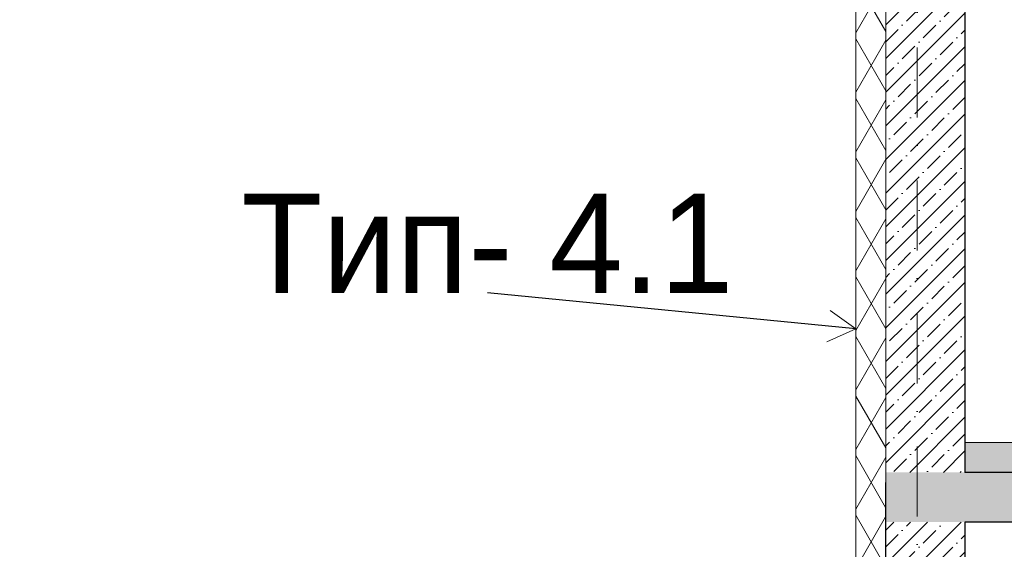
# Model space of a CAD drawing. Header units: millimetres. Extents: x -7244281 to -6598479, y 5719953 to 5938280.
# Tile 53 of 73: x -6683635 to -6678668, y 5726821 to 5729489. Entities that reach past the tile are written whole.
import ezdxf

# ---------------------------------------------------------------- set-up
doc = ezdxf.new("R2010")
doc.units = ezdxf.units.MM
doc.header["$MEASUREMENT"] = 0
doc.set_wipeout_variables(frame=1)
doc.linetypes.add('Wipeout_Contour', pattern=[1000, 0, -1000])
doc.linetypes.add('Штрихпунктирная', pattern=[670.277762, 352.777767, -176.388884, 0, -141.111112])
for name, color, linetype, lineweight in [('0_Ном._пера__1', 7, 'Continuous', 0), ('0_Ном._пера__120', 7, 'Continuous', 0), ('АР-Перекрытия_Приямки.АР_Ном._пера__1', 7, 'Continuous', 30), ('АР-Перекрытия_Приямки.АР_Ном._пера__101', 252, 'Continuous', 0), ('АР-Стены_внешние_.АР_Ном._пера__1', 7, 'Continuous', 0), ('АР-Чертеж-Оси_Осевые размеры.АР_Ном._пера__120', 7, 'Continuous', 0)]:
    doc.layers.add(name, color=color, linetype=linetype, lineweight=lineweight)
doc.layers.add('АР-Перекрытия_Приямки.АР', color=7, linetype='Continuous')
doc.layers.add('АР-Стены_внешние_.АР', color=7, linetype='Continuous')
doc.layers.add('АР-Перекрытия_Приямки.АР_Ном._пера__180', color=7, linetype='Continuous', lineweight=5, true_color=0xd6cda7)
doc.styles.add('РЎР“Р•РќР•Р\xa0Р\x98Р\xa0_РЎРўР\x98Р›Р¬_1', font='GOTHIC.TTF')
doc.dimstyles.new('СГЕНЕРИР_СТИЛЬ__4', dxfattribs={"dimtxt": 0.18, "dimasz": 152, "dimexe": 0.18, "dimexo": 0.0625, "dimgap": 0, "dimtad": 0, "dimtih": 1, "dimtoh": 1, "dimdec": 4, "dimzin": 0, "dimdsep": 46, "dimcen": 0.09, "dimadec": 0, "dimazin": 0, "dimtfac": 1, "dimtdec": 4, "dimtmove": 0, "dimatfit": 3, "dimldrblk": 'ARROWHEAD_14', "dimfxl": 1, "dimtolj": 1, "dimtzin": 0, "dimarcsym": 0})
pattern_1 = [(45, (-6142404.15, 5728358.13), (-84.852814, 84.852814), []), (45, (-6142446.57, 5728400.55), (-84.852814, 84.852814), [90, -30, 0, -30])]

# ---------------------------------------------------------------- blocks, each defined once
blk = doc.blocks.new('Элемент Разреза_45_4', base_point=(-6142404.1, 5728358.1))
at = {"layer": 'АР-Стены_внешние_.АР', "linetype": 'Continuous', "lineweight": 0, "true_color": 0x000000}
h = blk.add_hatch(dxfattribs=at)
h.set_pattern_fill('ЖЕЛЕЗОБЕТОН__PROJECT__0004', color=18, style=0, pattern_type=2)
h.set_pattern_definition(pattern_1)
h.paths.add_polyline_path([(-6678867.5, 5727208.1), (-6678867.5, 5731008.1), (-6679267.5, 5731008.1), (-6679267.5, 5727208.1)])
at = {"layer": 'АР-Стены_внешние_.АР_Ном._пера__1', "color": 7, "linetype": 'Continuous', "lineweight": 30}
for p, q in [((-6679267.5, 5731008.1), (-6679267.5, 5727358.1)), ((-6679087.8, 5731008.1), (-6679267.5, 5731008.1)), ((-6678867.5, 5731008.1), (-6678867.5, 5727358.1)), ((-6679267.5, 5727358.1), (-6679267.5, 5727208.1)), ((-6678867.5, 5727358.1), (-6678867.5, 5727208.1))]:
    blk.add_line(p, q, dxfattribs=at)
at = {"layer": 'АР-Стены_внешние_.АР_Ном._пера__1', "color": 7, "linetype": 'Continuous', "lineweight": 30, "flags": 128}
blk.add_lwpolyline([(-6678867.5, 5731008.1), (-6678991.8, 5731008.1), (-6679072.6, 5731008.1), (-6679087.8, 5731008.1)], dxfattribs=at)
blk = doc.blocks.new('Элемент Разреза_46_4', base_point=(-6142404.1, 5728358.1))
at = {"layer": 'АР-Стены_внешние_.АР', "linetype": 'Continuous', "lineweight": 0, "true_color": 0x000000}
h = blk.add_hatch(dxfattribs=at)
h.set_pattern_fill('ЖЕЛЕЗОБЕТОН__PROJECT__0004', color=18, style=0, pattern_type=2)
h.set_pattern_definition(pattern_1)
h.paths.add_polyline_path([(-6678867.5, 5726958.1), (-6679267.5, 5726958.1), (-6679267.5, 5723608.1), (-6678867.5, 5723608.1)])
at = {"layer": 'АР-Стены_внешние_.АР_Ном._пера__1', "color": 7, "linetype": 'Continuous', "lineweight": 30}
for p, q in [((-6679267.5, 5726958.1), (-6679267.5, 5723608.1)), ((-6678867.5, 5726958.1), (-6678867.5, 5723758.1)), ((-6678867.5, 5723758.1), (-6678867.5, 5723608.1))]:
    blk.add_line(p, q, dxfattribs=at)
blk = doc.blocks.new('Элемент Разреза_61_4', base_point=(-6142404.1, 5728358.1))
at = {"layer": 'АР-Перекрытия_Приямки.АР_Ном._пера__101', "linetype": 'Continuous', "lineweight": 0}
h = blk.add_hatch(dxfattribs=at)
h.set_pattern_fill('ЖЕЛЕЗОБЕТОН__PROJECT__0004', color=252, style=0, pattern_type=2)
h.set_pattern_definition(pattern_1)
h.paths.add_polyline_path([(-6679267.5, 5727208.1), (-6679267.8, 5727208.1), (-6679267.8, 5726958.1), (-6656691.7, 5726958.1), (-6656691.7, 5727208.1), (-6664987.5, 5727208.1), (-6665187.5, 5727208.1), (-6669552.5, 5727208.1), (-6669752.5, 5727208.1), (-6671307.5, 5727208.1), (-6671527.5, 5727208.1), (-6678867.5, 5727208.1)])
at = {"layer": 'АР-Перекрытия_Приямки.АР_Ном._пера__180', "linetype": 'Continuous', "lineweight": 0, "true_color": 0xf4f1e8}
for points in [[(-6679267.5, 5727358.1), (-6679267.8, 5727358.1), (-6679267.8, 5727208.1), (-6679267.5, 5727208.1)], [(-6678867.5, 5727358.1), (-6678867.5, 5727208.1), (-6671527.5, 5727208.1), (-6671527.5, 5727358.1)]]:
    blk.add_hatch(color=7, dxfattribs=at).paths.add_polyline_path(points)
at = {"layer": 'АР-Перекрытия_Приямки.АР_Ном._пера__1', "color": 7, "linetype": 'Continuous', "lineweight": 0}
for p, q in [((-6679267.8, 5727358.1), (-6679267.8, 5727208.1)), ((-6679267.5, 5727358.1), (-6679267.8, 5727358.1))]:
    blk.add_line(p, q, dxfattribs=at)
at = {"layer": 'АР-Перекрытия_Приямки.АР_Ном._пера__1', "color": 7, "linetype": 'Continuous', "lineweight": 30}
for p, q in [((-6679267.8, 5727208.1), (-6679267.8, 5726958.1)), ((-6679267.5, 5727208.1), (-6679267.8, 5727208.1)), ((-6679267.5, 5726958.1), (-6679267.8, 5726958.1)), ((-6675587.5, 5726958.1), (-6678867.5, 5726958.1))]:
    blk.add_line(p, q, dxfattribs=at)
at = {"layer": 'АР-Перекрытия_Приямки.АР_Ном._пера__1', "color": 7, "linetype": 'Continuous', "lineweight": 0, "flags": 128}
blk.add_lwpolyline([(-6671527.5, 5727358.1), (-6674827.9, 5727358.1), (-6674867.9, 5727358.1), (-6676207.9, 5727358.1), (-6676247.9, 5727358.1), (-6678867.5, 5727358.1)], dxfattribs=at)
at = {"layer": 'АР-Перекрытия_Приямки.АР_Ном._пера__1', "color": 7, "linetype": 'Continuous', "lineweight": 30, "flags": 128}
blk.add_lwpolyline([(-6656691.7, 5727208.1), (-6664987.5, 5727208.1), (-6665187.5, 5727208.1), (-6669552.5, 5727208.1), (-6669752.5, 5727208.1), (-6671307.5, 5727208.1), (-6671327.5, 5727208.1), (-6671527.5, 5727208.1), (-6678867.5, 5727208.1)], dxfattribs=at)
blk = doc.blocks.new('ARROWHEAD_14')
at = {"color": 0, "linetype": 'Continuous', "lineweight": 0}
blk.add_line((0, 0), (-1, 0), dxfattribs=at)
at = {"color": 0, "linetype": 'Continuous', "lineweight": 0, "flags": 128}
blk.add_lwpolyline([(-0.9093, 0.525), (0, 0), (-0.9093, -0.525)], dxfattribs=at)

msp = doc.modelspace()

# ---------------------------------------------------------------- linework, layer by layer
at = {"layer": 'АР-Чертеж-Оси_Осевые размеры.АР_Ном._пера__120', "color": 7, "linetype": 'Штрихпунктирная', "lineweight": 0}
msp.add_line((-6679107.491, 5720952.63), (-6679107.491, 5730558.128), dxfattribs=at)

# ---------------------------------------------------------------- block references
at = {"layer": 'АР-Перекрытия_Приямки.АР', "lineweight": 0}
msp.add_blockref('Элемент Разреза_61_4', (-6142404.146, 5728358.128), dxfattribs=at)
at = {"layer": 'АР-Стены_внешние_.АР', "lineweight": 0}
for name in ['Элемент Разреза_45_4', 'Элемент Разреза_46_4']:
    msp.add_blockref(name, (-6142404.146, 5728358.128), dxfattribs=at)

# ---------------------------------------------------------------- texts
at = {"layer": '0_Ном._пера__120', "color": 7, "linetype": 'Continuous', "lineweight": 0, "insert": (-6681275.175, 5728112.862), "char_height": 500, "attachment_point": 8, "style": 'РЎР“Р•РќР•Р\xa0Р\x98Р\xa0_РЎРўР\x98Р›Р¬_1'}
msp.add_mtext('\\A1;{\\pqc;\\fCentury Gothic|b0|i0|c204|p0;\\W1.000000;Тип- \\fCentury Gothic|b0|i0|c204|p0;\\W1.000000;4.1}', dxfattribs=at)

# ---------------------------------------------------------------- next in the draw order: wipeouts: each hides what was drawn before it
at = {"color": 254, "linetype": 'Wipeout_Contour', "lineweight": 0, "ltscale": 35194081.01583282}
msp.add_wipeout([(-6679417.5, 5731008.128), (-6679265.624, 5731008.128), (-6679267.491, 5723308.128), (-6679417.5, 5723308.128)], dxfattribs=at)

# ---------------------------------------------------------------- next in the draw order: hatches: boundary and pattern name
at = {"layer": '0_Ном._пера__120', "linetype": 'Continuous', "lineweight": 0}
h = msp.add_hatch(dxfattribs=at)
h.set_pattern_fill('ИЗОЛЯЦИЯ_02_0004', style=0, pattern_type=2)
h.set_pattern_definition([(60, (-6142404.15, 5728358.13), (-129.90381, 75), []), (120, (-6142404.15, 5728358.13), (129.90381, 75), [])])
h.paths.add_polyline_path([(-6679417.5, 5731008.128), (-6679265.624, 5731008.128), (-6679267.491, 5723308.128), (-6679417.5, 5723308.128)])

# ---------------------------------------------------------------- next in the draw order: linework, layer by layer
at = {"layer": '0_Ном._пера__1', "color": 7, "linetype": 'Continuous', "lineweight": 0, "flags": 128}
msp.add_lwpolyline([(-6679417.5, 5731008.128), (-6679265.624, 5731008.128), (-6679267.491, 5723308.128), (-6679417.5, 5723308.128)], close=True, dxfattribs=at)

# ---------------------------------------------------------------- next in the draw order: leaders
at = {"layer": '0_Ном._пера__120', "color": 7, "linetype": 'Continuous', "lineweight": 0, "annotation_type": 0, "has_hookline": 1, "hookline_direction": 1, "text_width": 2359.959}
msp.add_leader([(-6679417.5, 5727931.336), (-6681275.175, 5728112.862)], dimstyle='СГЕНЕРИР_СТИЛЬ__4', dxfattribs=at)

doc.saveas('drawing.dxf')
